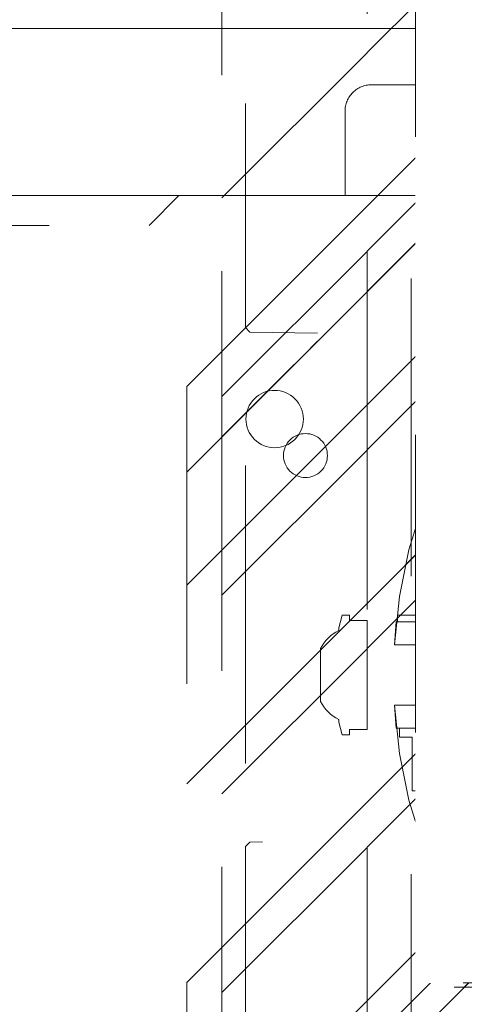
# Model space of a CAD drawing. Header units: inches. Extents: x -416 to -272, y -73 to 47.
# Tile 158 of 206: x -338.6 to -336.61, y -6.66 to -2.25. Entities that reach past the tile are written whole.
import ezdxf

# ---------------------------------------------------------------- set-up
doc = ezdxf.new("R2010")
doc.units = ezdxf.units.IN
doc.header["$LTSCALE"] = 32
doc.header["$MEASUREMENT"] = 0
doc.linetypes.add('Dash Style-1', pattern=[0.083328, 0.041656, -0.041672])
for name, color, linetype, lineweight in [('Black', 7, 'Continuous', 18), ('DashLine', 7, 'Continuous', 13), ('DashLineFill', 7, 'Dash Style-1', 13), ('Drawing', 7, 'Continuous', 18), ('None', 7, 'Continuous', 18), ('SolidLine', 7, 'Continuous', 15), ('Wood_1-H', 7, 'Continuous', 13)]:
    doc.layers.add(name, color=color, linetype=linetype, lineweight=lineweight)
pattern_1 = [(45, (0, 0), (-1.613, 1.9357), []), (45, (-1.0608, 1.0608), (-0.472346, 0.41676), [])]

# ---------------------------------------------------------------- blocks, each defined once
blk = doc.blocks.new('1BRPX8-Util_Bkt_Lg-F (2D)')
at = {"layer": 'DashLineFill', "linetype": 'Continuous', "lineweight": 13}
h = blk.add_hatch(dxfattribs=at)
h.set_pattern_fill('Steel', color=253, style=0, pattern_type=2)
h.set_pattern_definition(pattern_1)
edge = h.paths.add_edge_path()
edge.add_line((-4.4685, 7.5394), (-2.4213, 7.5394))
edge.add_line((-2.4213, 7.5394), (-2.4213, 7.9173))
edge.add_arc((-2.3031, 7.9173), 0.1181, 90, 180, ccw=False)
edge.add_line((-2.3031, 8.0354), (2.3031, 8.0354))
edge.add_arc((2.3031, 7.9173), 0.1181, 0, 90, ccw=False)
edge.add_line((2.4213, 7.9173), (2.4213, 7.5394))
edge.add_line((2.4213, 7.5394), (4.4685, 7.5394))
edge.add_line((4.4685, 7.5394), (4.4685, 7.4055))
edge.add_line((4.4685, 7.4055), (3.1299, 7.4055))
edge.add_line((3.1299, 7.4055), (3.1299, -2.0118))
edge.add_line((3.1299, -2.0118), (4.4685, -2.0118))
edge.add_line((4.4685, -2.0118), (4.4685, -2.1457))
edge.add_line((4.4685, -2.1457), (2.4213, -2.1457))
edge.add_line((2.4213, -2.1457), (2.4213, -2.5236))
edge.add_arc((2.3031, -2.5236), 0.1181, 270, 360, ccw=False)
edge.add_line((2.3031, -2.6417), (-2.3031, -2.6417))
edge.add_arc((-2.3031, -2.5236), 0.1181, 180, 270, ccw=False)
edge.add_line((-2.4213, -2.5236), (-2.4213, -2.1457))
edge.add_line((-2.4213, -2.1457), (-4.4685, -2.1457))
edge.add_line((-4.4685, -2.1457), (-4.4685, -2.0118))
edge.add_line((-4.4685, -2.0118), (-3.1299, -2.0118))
edge.add_line((-3.1299, -2.0118), (-3.1299, 7.4055))
edge.add_line((-3.1299, 7.4055), (-4.4685, 7.4055))
edge.add_line((-4.4685, 7.4055), (-4.4685, 7.5394))
at = {"layer": 'DashLineFill', "flags": 128}
blk.add_lwpolyline([(-4.4685, 7.5394), (-2.4213, 7.5394), (-2.4213, 7.9173, -0.414214), (-2.3031, 8.0354), (2.3031, 8.0354, -0.414214), (2.4213, 7.9173), (2.4213, 7.5394), (4.4685, 7.5394), (4.4685, 7.4055), (3.1299, 7.4055), (3.1299, -2.0118), (4.4685, -2.0118), (4.4685, -2.1457), (2.4213, -2.1457), (2.4213, -2.5236, -0.414214), (2.3031, -2.6417), (-2.3031, -2.6417, -0.414214), (-2.4213, -2.5236), (-2.4213, -2.1457), (-4.4685, -2.1457), (-4.4685, -2.0118), (-3.1299, -2.0118), (-3.1299, 7.4055), (-4.4685, 7.4055)], format="xyb", close=True, dxfattribs=at)
at = {"layer": 'SolidLine', "flags": 128}
blk.add_lwpolyline([(2.7362, -1.0172), (2.7488, -1.0178), (2.7613, -1.0196), (2.7735, -1.0227), (2.7854, -1.027), (2.7968, -1.0323), (2.8076, -1.0388), (2.8177, -1.0463), (2.8271, -1.0548), (2.8356, -1.0641), (2.8431, -1.0743), (2.8495, -1.0851), (2.8549, -1.0965), (2.8592, -1.1084), (2.8623, -1.1206), (2.8641, -1.1331), (2.8647, -1.1457), (2.8641, -1.1583), (2.8623, -1.1707), (2.8592, -1.183), (2.8549, -1.1948), (2.8495, -1.2062), (2.8431, -1.2171), (2.8356, -1.2272), (2.8271, -1.2365), (2.8177, -1.245), (2.8076, -1.2525), (2.7968, -1.259), (2.7854, -1.2644), (2.7735, -1.2686), (2.7613, -1.2717), (2.7488, -1.2736), (2.7362, -1.2742), (2.7236, -1.2736), (2.7112, -1.2717), (2.6989, -1.2686), (2.687, -1.2644), (2.6756, -1.259), (2.6648, -1.2525), (2.6547, -1.245), (2.6454, -1.2365), (2.6369, -1.2272), (2.6294, -1.2171), (2.6229, -1.2062), (2.6175, -1.1948), (2.6133, -1.183), (2.6102, -1.1707), (2.6083, -1.1583), (2.6077, -1.1457), (2.6083, -1.1331), (2.6102, -1.1206), (2.6133, -1.1084), (2.6175, -1.0965), (2.6229, -1.0851), (2.6294, -1.0743), (2.6369, -1.0641), (2.6454, -1.0548), (2.6547, -1.0463), (2.6648, -1.0388), (2.6756, -1.0323), (2.687, -1.027), (2.6989, -1.0227), (2.7112, -1.0196), (2.7236, -1.0178)], close=True, dxfattribs=at)
blk = doc.blocks.new('Slate-LegBrace (2D)')
at = {"layer": 'DashLineFill', "linetype": 'Continuous', "lineweight": 13}
h = blk.add_hatch(dxfattribs=at)
h.set_pattern_fill('Steel', color=253, style=0, pattern_type=2)
h.set_pattern_definition(pattern_1)
edge = h.paths.add_edge_path()
edge.add_line((-2.1996, 0.1352), (-1.3748, 0.1352))
edge.add_arc((0, 0.0136), 1.3801, 5.0546, 174.9454, ccw=False)
edge.add_line((1.3748, 0.1352), (2.1997, 0.1352))
edge.add_arc((0.0001, 0.0171), 2.2028, 3.0731, 176.9269)
h = blk.add_hatch(dxfattribs=at)
h.set_pattern_fill('Steel', color=253, style=0, pattern_type=2)
h.set_pattern_definition(pattern_1)
edge = h.paths.add_edge_path()
edge.add_line((-2.1917, 0.2375), (-1.4637, 0.2375))
edge.add_arc((0.0001, 0.017), 1.4803, 8.5653, 171.4347, ccw=False)
edge.add_line((1.4639, 0.2375), (2.1918, 0.2375))
edge.add_line((2.1918, 0.2375), (2.1997, 0.1352))
edge.add_line((2.1997, 0.1352), (1.3748, 0.1352))
edge.add_arc((0, 0.0136), 1.3801, 5.0546, 174.9454)
edge.add_line((-1.3748, 0.1352), (-2.1996, 0.1352))
edge.add_line((-2.1996, 0.1352), (-2.1917, 0.2375))
h = blk.add_hatch(dxfattribs=at)
h.set_pattern_fill('Steel', color=253, style=0, pattern_type=2)
h.set_pattern_definition(pattern_1)
h.paths.add_polyline_path([(1.4777, -0.2676), (1.4777, -0.2375), (1.672, -0.2375), (1.672, -0.0258), (1.6758, -0.0258), (1.6758, 0.7034), (1.7348, 0.7625), (1.9292, 0.7625), (1.9883, 0.7034), (1.9883, -0.0258), (1.992, -0.0258), (1.992, -0.2375), (2.1863, -0.2375), (2.1863, -0.2676)])
h = blk.add_hatch(dxfattribs=at)
h.set_pattern_fill('Steel', color=253, style=0, pattern_type=2)
h.set_pattern_definition(pattern_1)
h.paths.add_polyline_path([(1.4869, 0.2375), (1.4869, 0.2775), (1.5428, 0.2775), (1.5428, 0.5188), (2.1212, 0.5188), (2.1212, 0.2775), (2.1771, 0.2775), (2.1771, 0.2375)])
h = blk.add_hatch(dxfattribs=at)
h.set_pattern_fill('Steel', color=253, style=0, pattern_type=2)
h.set_pattern_definition(pattern_1)
edge = h.paths.add_edge_path()
edge.add_line((-2.1996, -0.1352), (-1.3748, -0.1352))
edge.add_arc((0, -0.0136), 1.3801, 185.0546, 354.9454)
edge.add_line((1.3748, -0.1352), (2.1997, -0.1352))
edge.add_arc((0.0001, -0.0171), 2.2028, 183.0731, 356.9269, ccw=False)
h = blk.add_hatch(dxfattribs=at)
h.set_pattern_fill('Steel', color=253, style=0, pattern_type=2)
h.set_pattern_definition(pattern_1)
edge = h.paths.add_edge_path()
edge.add_line((2.1917, -0.2375), (1.4637, -0.2375))
edge.add_arc((-0.0001, -0.017), 1.4803, 188.5653, 351.4347, ccw=False)
edge.add_line((-1.4639, -0.2375), (-2.1918, -0.2375))
edge.add_line((-2.1918, -0.2375), (-2.1997, -0.1352))
edge.add_line((-2.1997, -0.1352), (-1.3748, -0.1352))
edge.add_arc((0, -0.0136), 1.3801, 185.0546, 354.9454)
edge.add_line((1.3748, -0.1352), (2.1996, -0.1352))
edge.add_line((2.1996, -0.1352), (2.1917, -0.2375))
at = {"layer": 'DashLineFill', "flags": 128}
for points in [[(-2.1996, 0.1352), (-1.3748, 0.1352, -0.915455), (1.3748, 0.1352), (2.1997, 0.1352, 0.947752)], [(-2.1917, 0.2375), (-1.4637, 0.2375, -0.860663), (1.4639, 0.2375), (2.1918, 0.2375), (2.1997, 0.1352), (1.3748, 0.1352, 0.915455), (-1.3748, 0.1352), (-2.1996, 0.1352)], [(2.1917, -0.2375), (1.4637, -0.2375, -0.860663), (-1.4639, -0.2375), (-2.1918, -0.2375), (-2.1997, -0.1352), (-1.3748, -0.1352, 0.915455), (1.3748, -0.1352), (2.1996, -0.1352)], [(-2.1996, -0.1352), (-1.3748, -0.1352, 0.915455), (1.3748, -0.1352), (2.1997, -0.1352, -0.947752)]]:
    blk.add_lwpolyline(points, format="xyb", close=True, dxfattribs=at)
for points in [[(1.4777, -0.2676), (1.4777, -0.2375), (1.672, -0.2375), (1.672, -0.0258), (1.6758, -0.0258), (1.6758, 0.7034), (1.7348, 0.7625), (1.9292, 0.7625), (1.9883, 0.7034), (1.9883, -0.0258), (1.992, -0.0258), (1.992, -0.2375), (2.1863, -0.2375), (2.1863, -0.2676)], [(1.4869, 0.2375), (1.4869, 0.2775), (1.5428, 0.2775), (1.5428, 0.5188), (2.1212, 0.5188), (2.1212, 0.2775), (2.1771, 0.2775), (2.1771, 0.2375)]]:
    blk.add_lwpolyline(points, close=True, dxfattribs=at)
blk = doc.blocks.new('Group-105')
at = {"layer": 'DashLine', "flags": 128}
blk.add_lwpolyline([(54.3602, -10.4528), (71.2598, -10.4528), (71.2598, -11.2008), (54.3602, -11.2008)], close=True, dxfattribs=at)
at = {"layer": 'SolidLine', "flags": 128}
blk.add_lwpolyline([(0.7874, -0.7677), (71.2598, -0.7677), (71.2598, -11.2008), (0.7874, -11.2008)], close=True, dxfattribs=at)
at = {"layer": 'Wood_1-H', "color": 7}
for name in ['1BRPX8-Util_Bkt_Lg-F (2D)', 'Slate-LegBrace (2D)']:
    blk.add_blockref(name, (62.9921, -8.3071), dxfattribs=at)
blk = doc.blocks.new('Group-50')
at = {"layer": 'DashLineFill', "linetype": 'Continuous', "lineweight": 13}
h = blk.add_hatch(dxfattribs=at)
h.set_pattern_fill('Steel', color=253, style=0, pattern_type=2)
h.set_pattern_definition(pattern_1)
h.paths.add_polyline_path([(-2.0669, 1.3976), (2.0669, 1.3976), (2.0669, 0.1378), (2.1063, 0.1378), (2.1063, -0.1378), (2.0669, -0.1378), (2.0669, -5.2756), (2.1063, -5.2756), (2.1063, -5.5512), (2.0669, -5.5512), (2.0669, -5.8268), (-2.0669, -5.8268), (-2.0669, -5.5512), (-2.1063, -5.5512), (-2.1063, -5.2756), (-2.0669, -5.2756), (-2.0669, -0.1378), (-2.1063, -0.1378), (-2.1063, 0.1378), (-2.0669, 0.1378)])
at = {"layer": 'DashLineFill', "flags": 128}
blk.add_lwpolyline([(-2.0669, 1.3976), (2.0669, 1.3976), (2.0669, 0.1378), (2.1063, 0.1378), (2.1063, -0.1378), (2.0669, -0.1378), (2.0669, -5.2756), (2.1063, -5.2756), (2.1063, -5.5512), (2.0669, -5.5512), (2.0669, -5.8268), (-2.0669, -5.8268), (-2.0669, -5.5512), (-2.1063, -5.5512), (-2.1063, -5.2756), (-2.0669, -5.2756), (-2.0669, -0.1378), (-2.1063, -0.1378), (-2.1063, 0.1378), (-2.0669, 0.1378)], close=True, dxfattribs=at)
blk = doc.blocks.new('TL14_upper_leg (2D)')
at = {"layer": 'SolidLine', "flags": 128}
blk.add_lwpolyline([(2.3228, 0.2437), (2.4016, 0.2437), (2.4016, 0.2677), (2.4341, 0.2677), (2.4493, 0.2108), (2.4493, 0.1992, -0.157975), (2.5315, 0.1181), (2.5315, -0.1181, -0.156027), (2.4493, -0.1991), (2.4493, -0.2108), (2.4341, -0.2677), (2.4016, -0.2677), (2.4016, -0.2437), (2.3228, -0.2437)], format="xyb", close=True, dxfattribs=at)
at = {"layer": 'DashLine', "color": 7}
blk.add_blockref('Group-50', (0, 0), dxfattribs=at)
blk = doc.blocks.new('1BRPT9-Bracket (2D)')
at = {"layer": 'DashLineFill', "linetype": 'Continuous', "lineweight": 13}
h = blk.add_hatch(dxfattribs=at)
h.set_pattern_fill('Steel', color=253, style=0, pattern_type=2)
h.set_pattern_definition(pattern_1)
edge = h.paths.add_edge_path()
edge.add_line((-2.3221, -8.7402), (-2.3221, 8.7402))
edge.add_line((-2.3221, 8.7402), (1.6779, 8.7402))
edge.add_arc((1.6779, 8.4882), 0.252, 0, 90, ccw=False)
edge.add_line((1.9299, 8.4882), (1.9299, 7.4803))
edge.add_line((1.9299, 7.4803), (2.3236, 7.4611))
edge.add_line((2.3236, 7.4611), (2.3236, -7.4803))
edge.add_line((2.3236, -7.4803), (1.9299, -7.4803))
edge.add_line((1.9299, -7.4803), (1.9299, -8.4882))
edge.add_arc((1.6779, -8.4882), 0.252, -90, 0, ccw=False)
edge.add_line((1.6779, -8.7402), (-2.3221, -8.7402))
at = {"layer": 'DashLineFill'}
blk.add_line((-2.1252, 8.7402), (-2.1252, -8.7402), dxfattribs=at)
at = {"layer": 'DashLineFill', "flags": 128}
blk.add_lwpolyline([(-2.3221, -8.7402), (-2.3221, 8.7402), (1.6779, 8.7402, -0.414214), (1.9299, 8.4882), (1.9299, 7.4803), (2.3236, 7.4611), (2.3236, -7.4803), (1.9299, -7.4803), (1.9299, -8.4882, -0.414214), (1.6779, -8.7402)], format="xyb", close=True, dxfattribs=at)
blk = doc.blocks.new('1BRPT8_Cover (2D)')
at = {"layer": 'DashLineFill', "linetype": 'Continuous', "lineweight": 13}
h = blk.add_hatch(dxfattribs=at)
h.set_pattern_fill('Steel', color=253, style=0, pattern_type=2)
h.set_pattern_definition(pattern_1)
h.paths.add_polyline_path([(-1.5945, -8.7638), (-2.3228, -8.7638), (-2.3228, -8.7511), (-2.8261, -8.7423), (-2.8664, -8.7028), (-2.8664, -6.673), (-2.8472, -6.6533), (-2.3228, -6.6441), (-2.3228, -6.5842), (-2.8472, -6.5751), (-2.8664, -6.5554), (-2.8664, -4.4682), (-2.8472, -4.4486), (-2.3228, -4.4394), (-2.3228, -4.3795), (-2.8472, -4.3703), (-2.8664, -4.3507), (-2.8664, -2.2635), (-2.8472, -2.2438), (-2.3228, -2.2347), (-2.3228, -2.1748), (-2.8472, -2.1656), (-2.8664, -2.1459), (-2.8664, -0.0588), (-2.8472, -0.0391), (-2.3228, -0.03), (-2.3228, 0.03), (-2.8472, 0.0391), (-2.8664, 0.0588), (-2.8664, 2.1459), (-2.8472, 2.1656), (-2.3228, 2.1748), (-2.3228, 2.2347), (-2.8472, 2.2438), (-2.8664, 2.2635), (-2.8664, 4.3507), (-2.8472, 4.3703), (-2.3228, 4.3795), (-2.3228, 4.4394), (-2.8472, 4.4486), (-2.8664, 4.4682), (-2.8655, 6.5554), (-2.8472, 6.5751), (-2.3228, 6.5842), (-2.3228, 6.6441), (-2.8472, 6.6533), (-2.8664, 6.673), (-2.8664, 8.7028), (-2.8261, 8.7423), (-1.5945, 8.7638), (-1.5945, 8.8583), (-2.9724, 8.8583), (-2.9724, -8.8583), (-1.5945, -8.8583)])
h = blk.add_hatch(dxfattribs=at)
h.set_pattern_fill('Steel', color=253, style=0, pattern_type=2)
h.set_pattern_definition(pattern_1)
h.paths.add_polyline_path([(-2.3228, 8.8583), (-2.3228, -8.8583), (-2.9724, -8.8583), (-2.9724, 8.8583)])
at = {"layer": 'DashLineFill', "flags": 128}
for points in [[(-1.5945, -8.7638), (-2.3228, -8.7638), (-2.3228, -8.7511), (-2.8261, -8.7423), (-2.8664, -8.7028), (-2.8664, -6.673), (-2.8472, -6.6533), (-2.3228, -6.6441), (-2.3228, -6.5842), (-2.8472, -6.5751), (-2.8664, -6.5554), (-2.8664, -4.4682), (-2.8472, -4.4486), (-2.3228, -4.4394), (-2.3228, -4.3795), (-2.8472, -4.3703), (-2.8664, -4.3507), (-2.8664, -2.2635), (-2.8472, -2.2438), (-2.3228, -2.2347), (-2.3228, -2.1748), (-2.8472, -2.1656), (-2.8664, -2.1459), (-2.8664, -0.0588), (-2.8472, -0.0391), (-2.3228, -0.03), (-2.3228, 0.03), (-2.8472, 0.0391), (-2.8664, 0.0588), (-2.8664, 2.1459), (-2.8472, 2.1656), (-2.3228, 2.1748), (-2.3228, 2.2347), (-2.8472, 2.2438), (-2.8664, 2.2635), (-2.8664, 4.3507), (-2.8472, 4.3703), (-2.3228, 4.3795), (-2.3228, 4.4394), (-2.8472, 4.4486), (-2.8664, 4.4682), (-2.8655, 6.5554), (-2.8472, 6.5751), (-2.3228, 6.5842), (-2.3228, 6.6441), (-2.8472, 6.6533), (-2.8664, 6.673), (-2.8664, 8.7028), (-2.8261, 8.7423), (-1.5945, 8.7638), (-1.5945, 8.8583), (-2.9724, 8.8583), (-2.9724, -8.8583), (-1.5945, -8.8583)], [(-2.3228, 8.8583), (-2.3228, -8.8583), (-2.9724, -8.8583), (-2.9724, 8.8583)]]:
    blk.add_lwpolyline(points, close=True, dxfattribs=at)
at = {"layer": 'SolidLine', "flags": 128}
blk.add_lwpolyline([(-2.5, -2.7185), (-2.5005, -2.7282), (-2.5019, -2.7377), (-2.5042, -2.7471), (-2.5075, -2.7562), (-2.5116, -2.7649), (-2.5166, -2.7732), (-2.5223, -2.7809), (-2.5288, -2.7881), (-2.536, -2.7946), (-2.5437, -2.8003), (-2.552, -2.8053), (-2.5608, -2.8094), (-2.5699, -2.8127), (-2.5792, -2.815), (-2.5888, -2.8165), (-2.5984, -2.8169), (-2.6081, -2.8165), (-2.6176, -2.815), (-2.627, -2.8127), (-2.6361, -2.8094), (-2.6448, -2.8053), (-2.6531, -2.8003), (-2.6609, -2.7946), (-2.668, -2.7881), (-2.6745, -2.7809), (-2.6803, -2.7732), (-2.6852, -2.7649), (-2.6894, -2.7562), (-2.6926, -2.7471), (-2.695, -2.7377), (-2.6964, -2.7282), (-2.6969, -2.7185), (-2.6964, -2.7089), (-2.695, -2.6993), (-2.6926, -2.6899), (-2.6894, -2.6808), (-2.6852, -2.6721), (-2.6803, -2.6638), (-2.6745, -2.6561), (-2.668, -2.6489), (-2.6609, -2.6424), (-2.6531, -2.6367), (-2.6448, -2.6317), (-2.6361, -2.6276), (-2.627, -2.6243), (-2.6176, -2.622), (-2.6081, -2.6206), (-2.5984, -2.6201), (-2.5888, -2.6206), (-2.5792, -2.622), (-2.5699, -2.6243), (-2.5608, -2.6276), (-2.552, -2.6317), (-2.5437, -2.6367), (-2.536, -2.6424), (-2.5288, -2.6489), (-2.5223, -2.6561), (-2.5166, -2.6638), (-2.5116, -2.6721), (-2.5075, -2.6808), (-2.5042, -2.6899), (-2.5019, -2.6993), (-2.5005, -2.7089)], close=True, dxfattribs=at)
blk = doc.blocks.new('SlateLegLocator-L2')
at = {"color": 255, "linetype": 'Dash Style-1', "lineweight": 5}
blk.add_wipeout([(-2.1063, 1.378), (2.1063, 1.378), (2.1063, -5.8071), (-2.1063, -5.8071)], dxfattribs=at).dxf.layer = 'Black'
at = {"layer": 'Black', "linetype": 'Dash Style-1', "lineweight": 5, "flags": 128}
blk.add_lwpolyline([(-2.1063, 1.378), (2.1063, 1.378), (2.1063, -5.8071), (-2.1063, -5.8071)], close=True, dxfattribs=at)
blk = doc.blocks.new('Group-106')
at = {"layer": 'None', "color": 7, "rotation": 180}
for name in ['1BRPT8_Cover (2D)', '1BRPT9-Bracket (2D)']:
    blk.add_blockref(name, (62.9921, -12.0079), dxfattribs=at)
at = {"layer": 'None', "color": 7}
blk.add_blockref('TL14_upper_leg (2D)', (62.9921, -8.3071), dxfattribs=at)
blk.add_blockref('SlateLegLocator-L2', (62.9921, -8.3071), dxfattribs=at)
blk = doc.blocks.new('Group-107')
at = {"layer": 'None'}
blk.add_blockref('Group-105', (0, 0), dxfattribs=at)
blk.add_blockref('Group-106', (0, 0), dxfattribs=at)
blk = doc.blocks.new('SL Credenza Desk (2D)-3')
at = {"layer": 'None'}
blk.add_blockref('Group-107', (0, 0), dxfattribs=at)
at = {"layer": 'Drawing', "color": 0, "flags": 1}
for tag in ['Tag', 'Catalog', 'Option1', 'Option2', 'Option3', 'Option4', 'Option5', 'Option6', 'Option7', 'Option8', 'Option9', 'Option10', 'Option11', 'Option12', 'Custom', 'FinishGroup', 'Discount', 'Item2', 'Item3', 'Item6', 'Item9', 'Item10', 'Item12', 'Item13', 'Item16', 'Item19', 'Item20', 'Item21', 'Item22', 'Item23', 'Item24', 'Item25', 'Item8', 'Item18', 'Item1', 'Item4', 'Item5', 'Item7', 'Item11', 'Item14', 'Item15', 'Item17']:
    blk.add_attdef(tag, (15.7192, 1.4853), '', height=0.00709, dxfattribs=at)
blk = doc.blocks.new('Group-108')
at = {"layer": 'Drawing', "rotation": 180}
blk.add_blockref('SL Credenza Desk (2D)-3', (87.727, 1.4853), dxfattribs=at)
at = {"layer": 'Drawing', "color": 0, "flags": 1}
for tag in ['Tag', 'Catalog', 'Option1', 'Option2', 'Option3', 'Option4', 'Option5', 'Option6', 'Option7', 'Option8', 'Option9', 'Option10', 'Option11', 'Option12', 'Custom', 'FinishGroup', 'Discount', 'Item2', 'Item3', 'Item6', 'Item9', 'Item10', 'Item12', 'Item13', 'Item16', 'Item19', 'Item20', 'Item21', 'Item22', 'Item23', 'Item24', 'Item25', 'Item8', 'Item18', 'Item1', 'Item4', 'Item5', 'Item7', 'Item11', 'Item14', 'Item15', 'Item17']:
    blk.add_attdef(tag, (15.7192, 1.4853), '', height=0.00709, dxfattribs=at)

msp = doc.modelspace()

# ---------------------------------------------------------------- block references
at = {"layer": 'Drawing', "color": 7}
msp.add_blockref('Group-108', (-359.4593, -14.9775), dxfattribs=at)

doc.saveas('drawing.dxf')
